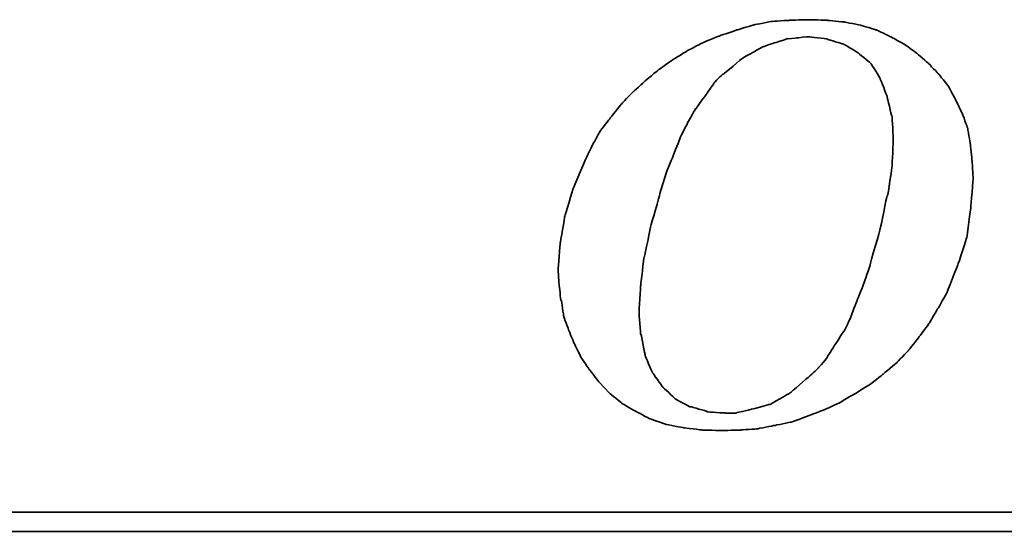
# Model space of a CAD drawing. Header units: millimetres. Extents: x 215 to 737, y 121 to 371.
# Tile 31 of 45: x 279.09 to 281.14, y 272.29 to 273.35. Entities that reach past the tile are written whole.
import ezdxf

# ---------------------------------------------------------------- set-up
doc = ezdxf.new("R2010")
doc.units = ezdxf.units.MM
doc.header["$LTSCALE"] = 0.05
doc.layers.add('DIM', color=4, linetype='CONTINUOUS')
doc.layers.add('layer 1', color=7, linetype='CONTINUOUS')

# ---------------------------------------------------------------- blocks, each defined once
blk = doc.blocks.new('TBI MOTION logo(完整正式版)')
at = {"layer": 'layer 1', "color": 22, "lineweight": 35}
for points, knots in [([(-11.34375, -6.98375), (-11.34375, -6.98375), (-10.91375, -7.43875), (-10.91375, -7.43875), (-10.91375, -7.43875), (-10.91375, -7.43875), (-10.38625, -7.87125), (-10.38625, -7.87125), (-10.38625, -7.87125), (-10.38625, -7.87125), (-9.81125, -8.20375), (-9.81125, -8.20375), (-9.81125, -8.20375), (-9.81125, -8.20375), (-9.21125, -8.51875), (-9.21125, -8.51875), (-9.21125, -8.51875), (-9.21125, -8.51875), (-8.51625, -8.75875), (-8.51625, -8.75875), (-8.51625, -8.75875), (-8.51625, -8.75875), (-7.77125, -8.90375), (-7.77125, -8.90375), (-7.77125, -8.90375), (-7.77125, -8.90375), (-6.97875, -8.99875), (-6.97875, -8.99875), (-6.97875, -8.99875), (-6.97875, -8.99875), (-6.14125, -9.02375), (-6.14125, -9.02375), (-6.14125, -9.02375), (-6.14125, -9.02375), (-5.37125, -8.99875), (-5.37125, -8.99875), (-5.37125, -8.99875), (-5.37125, -8.99875), (-4.65375, -8.94875), (-4.65375, -8.94875), (-4.65375, -8.94875), (-4.65375, -8.94875), (-3.93375, -8.80625), (-3.93375, -8.80625), (-3.93375, -8.80625), (-3.93375, -8.80625), (-3.21375, -8.66375), (-3.21375, -8.66375), (-3.21375, -8.66375), (-3.21375, -8.66375), (-2.49375, -8.39875), (-2.49375, -8.39875), (-2.49375, -8.39875), (-2.49375, -8.39875), (-1.79875, -8.13375), (-1.79875, -8.13375), (-1.79875, -8.13375), (-1.79875, -8.13375), (-1.17375, -7.84375), (-1.17375, -7.84375), (-1.17375, -7.84375), (-1.17375, -7.84375), (-0.52375, -7.46375), (-0.52375, -7.46375), (-0.52375, -7.46375), (-0.52375, -7.46375), (0.10124, -7.07875), (0.10124, -7.07875), (0.10124, -7.07875), (0.10124, -7.07875), (0.67625, -6.62375), (0.67625, -6.62375), (0.67625, -6.62375), (0.67625, -6.62375), (1.24874, -6.14375), (1.24874, -6.14375), (1.24874, -6.14375), (1.24874, -6.14375), (1.72874, -5.64125), (1.72874, -5.64125), (1.72874, -5.64125), (1.72874, -5.64125), (2.18624, -5.06375), (2.18624, -5.06375), (2.18624, -5.06375), (2.18624, -5.06375), (2.61625, -4.48874), (2.61625, -4.48874), (2.61625, -4.48874), (2.61625, -4.48874), (3.00125, -3.83874), (3.00125, -3.83874), (3.00125, -3.83874), (3.00125, -3.83874), (3.36124, -3.21374), (3.36124, -3.21374), (3.36124, -3.21374), (3.36124, -3.21374), (3.84374, -1.99125), (3.84374, -1.99125), (3.84374, -1.99125), (3.84374, -1.99125), (4.22625, -0.81875), (4.22625, -0.81875), (4.22625, -0.81875), (4.22625, -0.81875), (4.39125, 0.45624), (4.39125, 0.45624), (4.39125, 0.45624), (4.39125, 0.45624), (4.48874, 1.70124), (4.48874, 1.70124), (4.48874, 1.70124), (4.48874, 1.70124), (4.43874, 2.44625), (4.43874, 2.44625), (4.43874, 2.44625), (4.43874, 2.44625), (4.36874, 3.14125), (4.36874, 3.14125), (4.36874, 3.14125), (4.36874, 3.14125), (4.25125, 3.81125), (4.25125, 3.81125), (4.25125, 3.81125), (4.25125, 3.81125), (4.03124, 4.41125), (4.03124, 4.41125), (4.03124, 4.41125), (4.03124, 4.41125), (3.74374, 5.01125), (3.74374, 5.01125), (3.74374, 5.01125), (3.74374, 5.01125), (3.43124, 5.58875), (3.43124, 5.58875), (3.43124, 5.58875), (3.43124, 5.58875), (3.02625, 6.09125), (3.02625, 6.09125), (3.02625, 6.09125), (3.02625, 6.09125), (2.59374, 6.54875), (2.59374, 6.54875), (2.59374, 6.54875), (2.59374, 6.54875), (2.09124, 6.98125), (2.09124, 6.98125), (2.09124, 6.98125), (2.09124, 6.98125), (1.56124, 7.36625), (1.56124, 7.36625), (1.56124, 7.36625), (1.56124, 7.36625), (0.98624, 7.67625), (0.98624, 7.67625), (0.98624, 7.67625), (0.98624, 7.67625), (0.38624, 7.96375), (0.38624, 7.96375), (0.38624, 7.96375), (0.38624, 7.96375), (-0.25875, 8.15625), (-0.25875, 8.15625), (-0.25875, 8.15625), (-0.25875, 8.15625), (-0.98125, 8.30125), (-0.98125, 8.30125), (-0.98125, 8.30125), (-0.98125, 8.30125), (-1.70124, 8.37125), (-1.70124, 8.37125), (-1.70124, 8.37125), (-1.70124, 8.37125), (-2.49375, 8.39624), (-2.49375, 8.39624), (-2.49375, 8.39624), (-2.49375, 8.39624), (-3.28625, 8.37125), (-3.28625, 8.37125), (-3.28625, 8.37125), (-3.28625, 8.37125), (-4.05125, 8.32125), (-4.05125, 8.32125), (-4.05125, 8.32125), (-4.05125, 8.32125), (-4.77375, 8.18125), (-4.77375, 8.18125), (-4.77375, 8.18125), (-4.77375, 8.18125), (-5.51625, 7.96375), (-5.51625, 7.96375), (-5.51625, 7.96375), (-5.51625, 7.96375), (-6.21125, 7.72625), (-6.21125, 7.72625), (-6.21125, 7.72625), (-6.21125, 7.72625), (-6.92875, 7.43625), (-6.92875, 7.43625), (-6.92875, 7.43625), (-6.92875, 7.43625), (-7.57875, 7.10125), (-7.57875, 7.10125), (-7.57875, 7.10125), (-7.57875, 7.10125), (-8.24875, 6.69125), (-8.24875, 6.69125), (-8.24875, 6.69125), (-8.24875, 6.69125), (-8.84875, 6.26125), (-8.84875, 6.26125), (-8.84875, 6.26125), (-8.84875, 6.26125), (-9.42625, 5.78125), (-9.42625, 5.78125), (-9.42625, 5.78125), (-9.42625, 5.78125), (-9.95375, 5.30125), (-9.95375, 5.30125), (-9.95375, 5.30125), (-9.95375, 5.30125), (-10.43375, 4.79624), (-10.43375, 4.79624), (-10.43375, 4.79624), (-10.43375, 4.79624), (-10.88875, 4.22125), (-10.88875, 4.22125), (-10.88875, 4.22125), (-10.88875, 4.22125), (-11.29875, 3.69375), (-11.29875, 3.69375), (-11.29875, 3.69375), (-11.29875, 3.69375), (-11.63375, 3.09125), (-11.63375, 3.09125), (-11.63375, 3.09125), (-11.63375, 3.09125), (-11.91875, 2.49625), (-11.91875, 2.49625), (-11.91875, 2.49625), (-11.91875, 2.49625), (-12.44875, 1.24625), (-12.44875, 1.24625), (-12.44875, 1.24625), (-12.44875, 1.24625), (-12.80875, 0.06874), (-12.80875, 0.06874), (-12.80875, 0.06874), (-12.80875, 0.06874), (-12.99875, -1.07875), (-12.99875, -1.07875), (-12.99875, -1.07875), (-12.99875, -1.07875), (-13.09375, -2.18375), (-13.09375, -2.18375), (-13.09375, -2.18375), (-13.09375, -2.18375), (-13.04875, -2.85375), (-13.04875, -2.85375), (-13.04875, -2.85375), (-13.04875, -2.85375), (-12.97375, -3.50375), (-12.97375, -3.50375), (-12.97375, -3.50375), (-12.97375, -3.50375), (-12.95375, -3.50375), (-12.95375, -3.50375), (-12.95375, -3.50375), (-12.95375, -3.50375), (-12.85375, -4.17375), (-12.85375, -4.17375), (-12.85375, -4.17375), (-12.85375, -4.17375), (-12.63875, -4.77624), (-12.63875, -4.77624), (-12.63875, -4.77624), (-12.63875, -4.77624), (-12.39875, -5.35125), (-12.39875, -5.35125), (-12.39875, -5.35125), (-12.39875, -5.35125), (-12.11375, -5.92875), (-12.11375, -5.92875), (-12.11375, -5.92875), (-12.11375, -5.92875), (-11.75375, -6.45375), (-11.75375, -6.45375), (-11.75375, -6.45375), (-11.75375, -6.45375), (-11.34375, -6.98375), (-11.34375, -6.98375)], [0, 0, 0, 0, 0.01369863, 0.01369863, 0.01369863, 0.01369864, 0.02739726, 0.02739726, 0.02739726, 0.02739727, 0.04109589, 0.04109589, 0.04109589, 0.0410959, 0.05479452, 0.05479452, 0.05479452, 0.05479453, 0.06849315, 0.06849315, 0.06849315, 0.06849316, 0.08219178, 0.08219178, 0.08219178, 0.08219179, 0.09589041, 0.09589041, 0.09589041, 0.09589042, 0.10958904, 0.10958904, 0.10958904, 0.10958905, 0.12328767, 0.12328767, 0.12328767, 0.12328768, 0.1369863, 0.1369863, 0.1369863, 0.13698631, 0.15068493, 0.15068493, 0.15068493, 0.15068494, 0.16438356, 0.16438356, 0.16438356, 0.16438357, 0.17808219, 0.17808219, 0.17808219, 0.1780822, 0.19178082, 0.19178082, 0.19178082, 0.19178083, 0.20547945, 0.20547945, 0.20547945, 0.20547946, 0.21917808, 0.21917808, 0.21917808, 0.21917809, 0.23287671, 0.23287671, 0.23287671, 0.23287672, 0.24657534, 0.24657534, 0.24657534, 0.24657535, 0.26027397, 0.26027397, 0.26027397, 0.26027398, 0.2739726, 0.2739726, 0.2739726, 0.27397261, 0.28767123, 0.28767123, 0.28767123, 0.28767124, 0.30136986, 0.30136986, 0.30136986, 0.30136987, 0.31506849, 0.31506849, 0.31506849, 0.3150685, 0.32876712, 0.32876712, 0.32876712, 0.32876713, 0.34246575, 0.34246575, 0.34246575, 0.34246576, 0.35616438, 0.35616438, 0.35616438, 0.35616439, 0.36986301, 0.36986301, 0.36986301, 0.36986302, 0.38356164, 0.38356164, 0.38356164, 0.38356165, 0.39726027, 0.39726027, 0.39726027, 0.39726028, 0.4109589, 0.4109589, 0.4109589, 0.41095891, 0.42465753, 0.42465753, 0.42465753, 0.42465754, 0.43835616, 0.43835616, 0.43835616, 0.43835617, 0.45205479, 0.45205479, 0.45205479, 0.4520548, 0.46575342, 0.46575342, 0.46575342, 0.46575343, 0.47945205, 0.47945205, 0.47945205, 0.47945206, 0.49315068, 0.49315068, 0.49315068, 0.49315069, 0.50684932, 0.50684932, 0.50684932, 0.50684933, 0.52054795, 0.52054795, 0.52054795, 0.52054796, 0.53424658, 0.53424658, 0.53424658, 0.53424659, 0.54794521, 0.54794521, 0.54794521, 0.54794522, 0.56164384, 0.56164384, 0.56164384, 0.56164385, 0.57534247, 0.57534247, 0.57534247, 0.57534248, 0.5890411, 0.5890411, 0.5890411, 0.58904111, 0.60273973, 0.60273973, 0.60273973, 0.60273974, 0.61643836, 0.61643836, 0.61643836, 0.61643837, 0.63013699, 0.63013699, 0.63013699, 0.630137, 0.64383562, 0.64383562, 0.64383562, 0.64383563, 0.65753425, 0.65753425, 0.65753425, 0.65753426, 0.67123288, 0.67123288, 0.67123288, 0.67123289, 0.68493151, 0.68493151, 0.68493151, 0.68493152, 0.69863014, 0.69863014, 0.69863014, 0.69863015, 0.71232877, 0.71232877, 0.71232877, 0.71232878, 0.7260274, 0.7260274, 0.7260274, 0.72602741, 0.73972603, 0.73972603, 0.73972603, 0.73972604, 0.75342466, 0.75342466, 0.75342466, 0.75342467, 0.76712329, 0.76712329, 0.76712329, 0.7671233, 0.78082192, 0.78082192, 0.78082192, 0.78082193, 0.79452055, 0.79452055, 0.79452055, 0.79452056, 0.80821918, 0.80821918, 0.80821918, 0.80821919, 0.82191781, 0.82191781, 0.82191781, 0.82191782, 0.83561644, 0.83561644, 0.83561644, 0.83561645, 0.84931507, 0.84931507, 0.84931507, 0.84931508, 0.8630137, 0.8630137, 0.8630137, 0.86301371, 0.87671233, 0.87671233, 0.87671233, 0.87671234, 0.89041096, 0.89041096, 0.89041096, 0.89041097, 0.90410959, 0.90410959, 0.90410959, 0.9041096, 0.91780822, 0.91780822, 0.91780822, 0.91780823, 0.93150685, 0.93150685, 0.93150685, 0.93150686, 0.94520548, 0.94520548, 0.94520548, 0.94520549, 0.95890411, 0.95890411, 0.95890411, 0.95890412, 0.97260274, 0.97260274, 0.97260274, 0.97260275, 0.98630137, 0.98630137, 0.98630137, 0.98630138, 1, 1, 1, 1]), ([(-8.77875, 1.03124), (-8.77875, 1.03124), (-8.51625, 1.89625), (-8.51625, 1.89625), (-8.51625, 1.89625), (-8.51625, 1.89625), (-8.20375, 2.66375), (-8.20375, 2.66375), (-8.20375, 2.66375), (-8.20375, 2.66375), (-7.91625, 3.38125), (-7.91625, 3.38125), (-7.91625, 3.38125), (-7.91625, 3.38125), (-7.91625, 3.40624), (-7.91625, 3.40624), (-7.91625, 3.40624), (-7.91625, 3.40624), (-7.57875, 4.07624), (-7.57875, 4.07624), (-7.57875, 4.07624), (-7.57875, 4.07624), (-7.24375, 4.65125), (-7.24375, 4.65125), (-7.24375, 4.65125), (-7.24375, 4.65125), (-7.21875, 4.65125), (-7.21875, 4.65125), (-7.21875, 4.65125), (-7.21875, 4.65125), (-7.21875, 4.67624), (-7.21875, 4.67624), (-7.21875, 4.67624), (-7.21875, 4.67624), (-6.83625, 5.20375), (-6.83625, 5.20375), (-6.83625, 5.20375), (-6.83625, 5.20375), (-6.49875, 5.68625), (-6.49875, 5.68625), (-6.49875, 5.68625), (-6.49875, 5.68625), (-6.49875, 5.70625), (-6.49875, 5.70625), (-6.49875, 5.70625), (-6.49875, 5.70625), (-6.11625, 6.09125), (-6.11625, 6.09125), (-6.11625, 6.09125), (-6.11625, 6.09125), (-6.09125, 6.09125), (-6.09125, 6.09125), (-6.09125, 6.09125), (-6.09125, 6.09125), (-5.27375, 6.76625), (-5.27375, 6.76625), (-5.27375, 6.76625), (-5.27375, 6.76625), (-5.24875, 6.76625), (-5.24875, 6.76625), (-5.24875, 6.76625), (-5.24875, 6.76625), (-5.24875, 6.78625), (-5.24875, 6.78625), (-5.24875, 6.78625), (-5.24875, 6.78625), (-4.38875, 7.26624), (-4.38875, 7.26624), (-4.38875, 7.26624), (-4.38875, 7.26624), (-4.36125, 7.26624), (-4.36125, 7.26624), (-4.36125, 7.26624), (-4.36125, 7.26624), (-3.93375, 7.41125), (-3.93375, 7.41125), (-3.93375, 7.41125), (-3.93375, 7.41125), (-3.47375, 7.55625), (-3.47375, 7.55625), (-3.47375, 7.55625), (-3.47375, 7.55625), (-3.45375, 7.55625), (-3.45375, 7.55625), (-3.45375, 7.55625), (-3.45375, 7.55625), (-3.42875, 7.58124), (-3.42875, 7.58124), (-3.42875, 7.58124), (-3.42875, 7.58124), (-2.97375, 7.62625), (-2.97375, 7.62625), (-2.97375, 7.62625), (-2.97375, 7.62625), (-2.49375, 7.67625), (-2.49375, 7.67625), (-2.49375, 7.67625), (-2.49375, 7.67625), (-2.46875, 7.67625), (-2.46875, 7.67625), (-2.46875, 7.67625), (-2.46875, 7.67625), (-1.70124, 7.58124), (-1.70124, 7.58124), (-1.70124, 7.58124), (-1.70124, 7.58124), (-1.67875, 7.55625), (-1.67875, 7.55625), (-1.67875, 7.55625), (-1.67875, 7.55625), (-1.65375, 7.55625), (-1.65375, 7.55625), (-1.65375, 7.55625), (-1.65375, 7.55625), (-1.03125, 7.36625), (-1.03125, 7.36625), (-1.03125, 7.36625), (-1.03125, 7.36625), (-1.00625, 7.36625), (-1.00625, 7.36625), (-1.00625, 7.36625), (-1.00625, 7.36625), (-0.43124, 7.02624), (-0.43124, 7.02624), (-0.43124, 7.02624), (-0.43124, 7.02624), (-0.40625, 7.00624), (-0.40625, 7.00624), (-0.40625, 7.00624), (-0.40625, 7.00624), (0.12124, 6.57124), (0.12124, 6.57124), (0.12124, 6.57124), (0.12124, 6.57124), (0.14624, 6.54875), (0.14624, 6.54875), (0.14624, 6.54875), (0.14624, 6.54875), (0.17124, 6.52375), (0.17124, 6.52375), (0.17124, 6.52375), (0.17124, 6.52375), (0.55625, 5.89875), (0.55625, 5.89875), (0.55625, 5.89875), (0.55625, 5.89875), (0.55625, 5.87625), (0.55625, 5.87625), (0.55625, 5.87625), (0.55625, 5.87625), (0.84124, 5.15625), (0.84124, 5.15625), (0.84124, 5.15625), (0.84124, 5.15625), (0.84124, 5.13125), (0.84124, 5.13125), (0.84124, 5.13125), (0.84124, 5.13125), (1.03624, 4.31875), (1.03624, 4.31875), (1.03624, 4.31875), (1.03624, 4.31875), (1.05624, 4.31875), (1.05624, 4.31875), (1.05624, 4.31875), (1.05624, 4.31875), (1.05624, 4.29125), (1.05624, 4.29125), (1.05624, 4.29125), (1.05624, 4.29125), (1.10625, 3.33125), (1.10625, 3.33125), (1.10625, 3.33125), (1.10625, 3.33125), (1.10625, 3.30875), (1.10625, 3.30875), (1.10625, 3.30875), (1.10625, 3.30875), (1.05624, 2.20624), (1.05624, 2.20624), (1.05624, 2.20624), (1.05624, 2.20624), (1.05624, 2.18124), (1.05624, 2.18124), (1.05624, 2.18124), (1.05624, 2.18124), (0.86624, 0.93624), (0.86624, 0.93624), (0.86624, 0.93624), (0.86624, 0.93624), (0.84124, 0.93624), (0.84124, 0.93624), (0.84124, 0.93624), (0.84124, 0.93624), (0.55625, -0.45874), (0.55625, -0.45874), (0.55625, -0.45874), (0.55625, -0.45874), (0.12124, -1.99125), (0.12124, -1.99125), (0.12124, -1.99125), (0.12124, -1.99125), (0.12124, -2.01874), (0.12124, -2.01874), (0.12124, -2.01874), (0.12124, -2.01874), (-0.13874, -2.78375), (-0.13874, -2.78375), (-0.13874, -2.78375), (-0.13874, -2.78375), (-0.43124, -3.50375), (-0.43124, -3.50375), (-0.43124, -3.50375), (-0.43124, -3.50375), (-0.69375, -4.19875), (-0.69375, -4.19875), (-0.69375, -4.19875), (-0.69375, -4.19875), (-0.69375, -4.22375), (-0.69375, -4.22375), (-0.69375, -4.22375), (-0.69375, -4.22375), (-0.98125, -4.82374), (-0.98125, -4.82374), (-0.98125, -4.82374), (-0.98125, -4.82374), (-1.00625, -4.82374), (-1.00625, -4.82374), (-1.00625, -4.82374), (-1.00625, -4.82374), (-1.33875, -5.35125), (-1.33875, -5.35125), (-1.33875, -5.35125), (-1.33875, -5.35125), (-1.67875, -5.87875), (-1.67875, -5.87875), (-1.67875, -5.87875), (-1.67875, -5.87875), (-1.67875, -5.90375), (-1.67875, -5.90375), (-1.67875, -5.90375), (-1.67875, -5.90375), (-2.05875, -6.35875), (-2.05875, -6.35875), (-2.05875, -6.35875), (-2.05875, -6.35875), (-2.08375, -6.38375), (-2.08375, -6.38375), (-2.08375, -6.38375), (-2.08375, -6.38375), (-2.46875, -6.74375), (-2.46875, -6.74375), (-2.46875, -6.74375), (-2.46875, -6.74375), (-3.25875, -7.41625), (-3.25875, -7.41625), (-3.25875, -7.41625), (-3.25875, -7.41625), (-3.28625, -7.43875), (-3.28625, -7.43875), (-3.28625, -7.43875), (-3.28625, -7.43875), (-4.12375, -7.91875), (-4.12375, -7.91875), (-4.12375, -7.91875), (-4.12375, -7.91875), (-4.14875, -7.91875), (-4.14875, -7.91875), (-4.14875, -7.91875), (-4.14875, -7.91875), (-4.17125, -7.91875), (-4.17125, -7.91875), (-4.17125, -7.91875), (-4.17125, -7.91875), (-5.03375, -8.15875), (-5.03375, -8.15875), (-5.03375, -8.15875), (-5.03375, -8.15875), (-5.51625, -8.25625), (-5.51625, -8.25625), (-5.51625, -8.25625), (-5.51625, -8.25625), (-5.54125, -8.27875), (-5.54125, -8.27875), (-5.54125, -8.27875), (-5.54125, -8.27875), (-5.56375, -8.27875), (-5.56375, -8.27875), (-5.56375, -8.27875), (-5.56375, -8.27875), (-5.99625, -8.27875), (-5.99625, -8.27875), (-5.99625, -8.27875), (-5.99625, -8.27875), (-6.76375, -8.23125), (-6.76375, -8.23125), (-6.76375, -8.23125), (-6.76375, -8.23125), (-6.78875, -8.23125), (-6.78875, -8.23125), (-6.78875, -8.23125), (-6.78875, -8.23125), (-6.78875, -8.20375), (-6.78875, -8.20375), (-6.78875, -8.20375), (-6.78875, -8.20375), (-7.45875, -8.01375), (-7.45875, -8.01375), (-7.45875, -8.01375), (-7.45875, -8.01375), (-7.48375, -8.01375), (-7.48375, -8.01375), (-7.48375, -8.01375), (-7.48375, -8.01375), (-7.50875, -8.01375), (-7.50875, -8.01375), (-7.50875, -8.01375), (-7.50875, -8.01375), (-8.13125, -7.67875), (-8.13125, -7.67875), (-8.13125, -7.67875), (-8.13125, -7.67875), (-8.15625, -7.65375), (-8.15625, -7.65375), (-8.15625, -7.65375), (-8.15625, -7.65375), (-8.65875, -7.17375), (-8.65875, -7.17375), (-8.65875, -7.17375), (-8.65875, -7.17375), (-8.68375, -7.14875), (-8.68375, -7.14875), (-8.68375, -7.14875), (-8.68375, -7.14875), (-9.08875, -6.57375), (-9.08875, -6.57375), (-9.08875, -6.57375), (-9.08875, -6.57375), (-9.11375, -6.54875), (-9.11375, -6.54875), (-9.11375, -6.54875), (-9.11375, -6.54875), (-9.11375, -6.52875), (-9.11375, -6.52875), (-9.11375, -6.52875), (-9.11375, -6.52875), (-9.40375, -5.85375), (-9.40375, -5.85375), (-9.40375, -5.85375), (-9.40375, -5.85375), (-9.40375, -5.82875), (-9.40375, -5.82875), (-9.40375, -5.82875), (-9.40375, -5.82875), (-9.56875, -4.96875), (-9.56875, -4.96875), (-9.56875, -4.96875), (-9.56875, -4.96875), (-9.59375, -4.94375), (-9.59375, -4.94375), (-9.59375, -4.94375), (-9.59375, -4.94375), (-9.66375, -4.03375), (-9.66375, -4.03375), (-9.66375, -4.03375), (-9.66375, -4.03375), (-9.66375, -4.00875), (-9.66375, -4.00875), (-9.66375, -4.00875), (-9.66375, -4.00875), (-9.59375, -2.85375), (-9.59375, -2.85375), (-9.59375, -2.85375), (-9.59375, -2.85375), (-9.45125, -1.65875), (-9.45125, -1.65875), (-9.45125, -1.65875), (-9.45125, -1.65875), (-9.42625, -1.63375), (-9.42625, -1.63375), (-9.42625, -1.63375), (-9.42625, -1.63375), (-9.16125, -0.33875), (-9.16125, -0.33875), (-9.16125, -0.33875), (-9.16125, -0.33875), (-8.77875, 1.00624), (-8.77875, 1.00624), (-8.77875, 1.00624), (-8.77875, 1.00624), (-8.77875, 1.03124), (-8.77875, 1.03124)], [0, 0, 0, 0, 0.01020408, 0.01020408, 0.01020408, 0.01020409, 0.02040816, 0.02040816, 0.02040816, 0.02040817, 0.03061224, 0.03061224, 0.03061224, 0.03061225, 0.04081633, 0.04081633, 0.04081633, 0.04081634, 0.05102041, 0.05102041, 0.05102041, 0.05102042, 0.06122449, 0.06122449, 0.06122449, 0.0612245, 0.07142857, 0.07142857, 0.07142857, 0.07142858, 0.08163265, 0.08163265, 0.08163265, 0.08163266, 0.09183673, 0.09183673, 0.09183673, 0.09183674, 0.10204082, 0.10204082, 0.10204082, 0.10204083, 0.1122449, 0.1122449, 0.1122449, 0.11224491, 0.12244898, 0.12244898, 0.12244898, 0.12244899, 0.13265306, 0.13265306, 0.13265306, 0.13265307, 0.14285714, 0.14285714, 0.14285714, 0.14285715, 0.15306122, 0.15306122, 0.15306122, 0.15306123, 0.16326531, 0.16326531, 0.16326531, 0.16326532, 0.17346939, 0.17346939, 0.17346939, 0.1734694, 0.18367347, 0.18367347, 0.18367347, 0.18367348, 0.19387755, 0.19387755, 0.19387755, 0.19387756, 0.20408163, 0.20408163, 0.20408163, 0.20408164, 0.21428571, 0.21428571, 0.21428571, 0.21428572, 0.2244898, 0.2244898, 0.2244898, 0.22448981, 0.23469388, 0.23469388, 0.23469388, 0.23469389, 0.24489796, 0.24489796, 0.24489796, 0.24489797, 0.25510204, 0.25510204, 0.25510204, 0.25510205, 0.26530612, 0.26530612, 0.26530612, 0.26530613, 0.2755102, 0.2755102, 0.2755102, 0.27551021, 0.28571429, 0.28571429, 0.28571429, 0.2857143, 0.29591837, 0.29591837, 0.29591837, 0.29591838, 0.30612245, 0.30612245, 0.30612245, 0.30612246, 0.31632653, 0.31632653, 0.31632653, 0.31632654, 0.32653061, 0.32653061, 0.32653061, 0.32653062, 0.33673469, 0.33673469, 0.33673469, 0.3367347, 0.34693878, 0.34693878, 0.34693878, 0.34693879, 0.35714286, 0.35714286, 0.35714286, 0.35714287, 0.36734694, 0.36734694, 0.36734694, 0.36734695, 0.37755102, 0.37755102, 0.37755102, 0.37755103, 0.3877551, 0.3877551, 0.3877551, 0.38775511, 0.39795918, 0.39795918, 0.39795918, 0.39795919, 0.40816327, 0.40816327, 0.40816327, 0.40816328, 0.41836735, 0.41836735, 0.41836735, 0.41836736, 0.42857143, 0.42857143, 0.42857143, 0.42857144, 0.43877551, 0.43877551, 0.43877551, 0.43877552, 0.44897959, 0.44897959, 0.44897959, 0.4489796, 0.45918367, 0.45918367, 0.45918367, 0.45918368, 0.46938776, 0.46938776, 0.46938776, 0.46938777, 0.47959184, 0.47959184, 0.47959184, 0.47959185, 0.48979592, 0.48979592, 0.48979592, 0.48979593, 0.5, 0.5, 0.5, 0.50000001, 0.51020408, 0.51020408, 0.51020408, 0.51020409, 0.52040816, 0.52040816, 0.52040816, 0.52040817, 0.53061224, 0.53061224, 0.53061224, 0.53061225, 0.54081633, 0.54081633, 0.54081633, 0.54081634, 0.55102041, 0.55102041, 0.55102041, 0.55102042, 0.56122449, 0.56122449, 0.56122449, 0.5612245, 0.57142857, 0.57142857, 0.57142857, 0.57142858, 0.58163265, 0.58163265, 0.58163265, 0.58163266, 0.59183673, 0.59183673, 0.59183673, 0.59183674, 0.60204082, 0.60204082, 0.60204082, 0.60204083, 0.6122449, 0.6122449, 0.6122449, 0.61224491, 0.62244898, 0.62244898, 0.62244898, 0.62244899, 0.63265306, 0.63265306, 0.63265306, 0.63265307, 0.64285714, 0.64285714, 0.64285714, 0.64285715, 0.65306122, 0.65306122, 0.65306122, 0.65306123, 0.66326531, 0.66326531, 0.66326531, 0.66326532, 0.67346939, 0.67346939, 0.67346939, 0.6734694, 0.68367347, 0.68367347, 0.68367347, 0.68367348, 0.69387755, 0.69387755, 0.69387755, 0.69387756, 0.70408163, 0.70408163, 0.70408163, 0.70408164, 0.71428571, 0.71428571, 0.71428571, 0.71428572, 0.7244898, 0.7244898, 0.7244898, 0.72448981, 0.73469388, 0.73469388, 0.73469388, 0.73469389, 0.74489796, 0.74489796, 0.74489796, 0.74489797, 0.75510204, 0.75510204, 0.75510204, 0.75510205, 0.76530612, 0.76530612, 0.76530612, 0.76530613, 0.7755102, 0.7755102, 0.7755102, 0.77551021, 0.78571429, 0.78571429, 0.78571429, 0.7857143, 0.79591837, 0.79591837, 0.79591837, 0.79591838, 0.80612245, 0.80612245, 0.80612245, 0.80612246, 0.81632653, 0.81632653, 0.81632653, 0.81632654, 0.82653061, 0.82653061, 0.82653061, 0.82653062, 0.83673469, 0.83673469, 0.83673469, 0.8367347, 0.84693878, 0.84693878, 0.84693878, 0.84693879, 0.85714286, 0.85714286, 0.85714286, 0.85714287, 0.86734694, 0.86734694, 0.86734694, 0.86734695, 0.87755102, 0.87755102, 0.87755102, 0.87755103, 0.8877551, 0.8877551, 0.8877551, 0.88775511, 0.89795918, 0.89795918, 0.89795918, 0.89795919, 0.90816327, 0.90816327, 0.90816327, 0.90816328, 0.91836735, 0.91836735, 0.91836735, 0.91836736, 0.92857143, 0.92857143, 0.92857143, 0.92857144, 0.93877551, 0.93877551, 0.93877551, 0.93877552, 0.94897959, 0.94897959, 0.94897959, 0.9489796, 0.95918367, 0.95918367, 0.95918367, 0.95918368, 0.96938776, 0.96938776, 0.96938776, 0.96938777, 0.97959184, 0.97959184, 0.97959184, 0.97959185, 0.98979592, 0.98979592, 0.98979592, 0.98979593, 1, 1, 1, 1]), ([(75.90875, -9.47875), (75.90875, -9.47875), (75.90875, -12.28625), (75.90875, -12.28625), (75.90875, -12.28625), (75.90875, -12.28625), (75.90875, -12.47875), (75.90875, -12.47875), (75.90875, -12.47875), (75.90875, -12.47875), (75.71625, -12.47875), (75.71625, -12.47875), (75.71625, -12.47875), (75.71625, -12.47875), (-88.32875, -12.47875), (-88.32875, -12.47875), (-88.32875, -12.47875), (-88.32875, -12.47875), (-88.32875, -13.29375), (-88.32875, -13.29375), (-88.32875, -13.29375), (-88.32875, -13.29375), (82.89125, -13.29375), (82.89125, -13.29375), (82.89125, -13.29375), (82.89125, -13.29375), (75.90875, -9.47875), (75.90875, -9.47875)], [0, 0, 0, 0, 0.14285714, 0.14285714, 0.14285714, 0.14285715, 0.28571429, 0.28571429, 0.28571429, 0.2857143, 0.42857143, 0.42857143, 0.42857143, 0.42857144, 0.57142857, 0.57142857, 0.57142857, 0.57142858, 0.71428571, 0.71428571, 0.71428571, 0.71428572, 0.85714286, 0.85714286, 0.85714286, 0.85714287, 1, 1, 1, 1])]:
    blk.add_open_spline(points, degree=3, knots=knots, dxfattribs=at)

msp = doc.modelspace()

# ---------------------------------------------------------------- block references
at = {"layer": 'DIM', "color": 7, "xscale": 0.0490385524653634, "yscale": 0.0490385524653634, "zscale": 0.0490385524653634}
msp.add_blockref('TBI MOTION logo(完整正式版)', (280.8516, 272.9391), dxfattribs=at)

doc.saveas('drawing.dxf')
